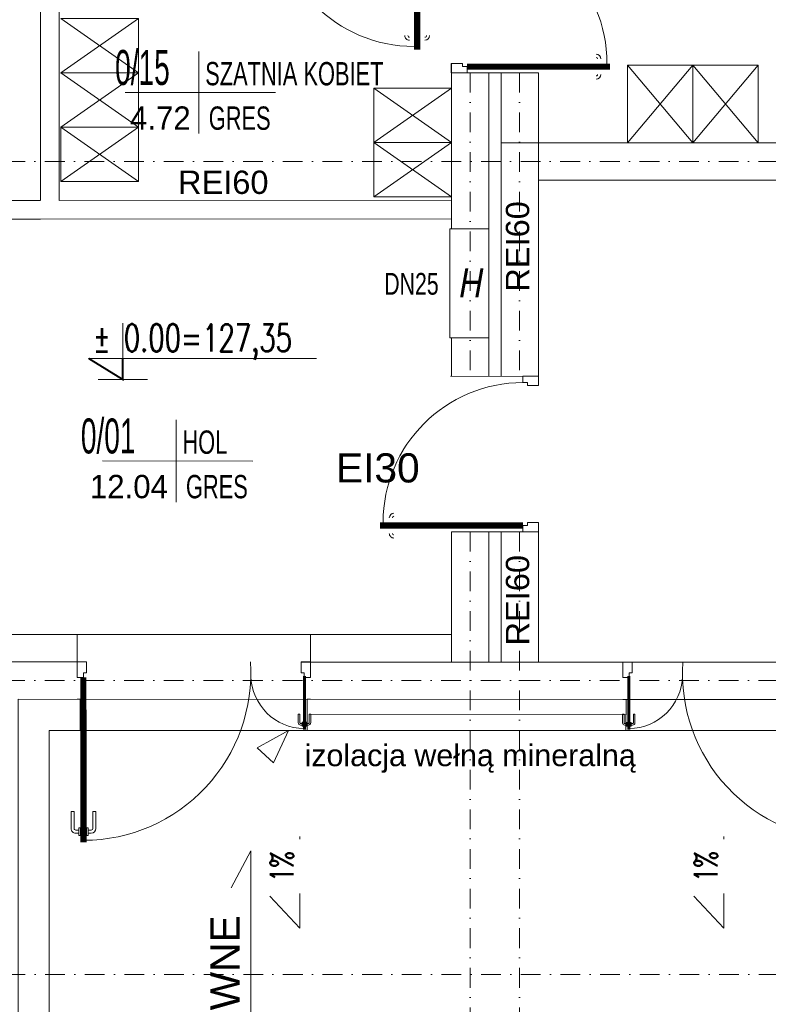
# Model space of a CAD drawing. Header units: centimetres. Extents: x -122 to 72759, y 3298 to 43172.
# Tile 98 of 243: x 36561 to 37043, y 11204 to 11838. Entities that reach past the tile are written whole.
import ezdxf
from ezdxf import colors
from ezdxf.entities.mleader import LeaderData, LeaderLine
from ezdxf.enums import TextEntityAlignment as Align
from ezdxf.math import Vec2, Vec3

# ---------------------------------------------------------------- set-up
doc = ezdxf.new("R2010")
doc.units = ezdxf.units.CM
doc.header["$MEASUREMENT"] = 0
doc.linetypes.add('DASHDOT', pattern=[25.4, 12.7, -6.35, 0, -6.35])
doc.layers.get('0').update_dxf_attribs({"lineweight": 5})
for name, color, linetype, lineweight in [('0-LINIA CIENKA', 7, 'Continuous', 5), ('0-LINIA ŚREDNIA', 7, 'Continuous', 5), ('0-meble', 7, 'Continuous', 5), ('0-OSIE', 7, 'DASHDOT', 5), ('1-METKI', 7, 'Continuous', 5), ('_ nowe meble', 7, 'Continuous', 5), ('_ ściany konstrukcyjne', 7, 'Continuous', 5), ('_nowe opisy', 7, 'Continuous', 5), ('A_drzwi', 252, 'Continuous', 5), ('A_sciany dzialowe', 7, 'Continuous', 5), ('cienka sciany', 7, 'Continuous', 5), ('IS_HVAC_OPIS', 7, 'Continuous', 9), ('meble', 7, 'Continuous', 5), ('METKI MIESZKAŃ', 7, 'Continuous', 5), ('PR-METKI', 7, 'Continuous', 5), ('widok', 7, 'Continuous', 5), ('wymiarowanie', 7, 'Continuous', 5), ('ZZZ_Xref', 7, 'Continuous', 5)]:
    doc.layers.add(name, color=color, linetype=linetype, lineweight=lineweight)
doc.styles.add('MBC_0250', font='txt', dxfattribs={"height": 250})
doc.styles.get("Standard").update_dxf_attribs({"font": 'ARIAL.TTF'})
doc.styles.add('tabelka', font='swz721lc.ttf')

# ---------------------------------------------------------------- blocks, each defined once
blk = doc.blocks.new('G$CA1DC9C89')
for p, q in [((1952.01, 809.15), (1952.01, 826.88)), ((2102.01, 808.72), (2102.01, 826.88))]:
    blk.add_line(p, q)
at = {"layer": '0-LINIA CIENKA', "lineweight": 5}
for points in [[(1991.41, 1188.06), (1991.41, 1223.04), (1941.41, 1223.04), (1991.41, 1188.06), (1941.41, 1188.06), (1991.41, 1223.04)], [(2306.02, 1193), (2348.02, 1193), (2348.02, 1143), (2306.02, 1193), (2306.02, 1143), (2348.02, 1193)], [(2348.02, 1193), (2390.02, 1193), (2390.02, 1143), (2348.02, 1193), (2348.02, 1143), (2390.02, 1193)], [(1991.41, 1153.07), (1991.41, 1188.06), (1941.41, 1188.06), (1991.41, 1153.07), (1941.41, 1153.07), (1991.41, 1188.06)], [(2142.78, 1178.26), (2142.78, 1143.27), (2192.78, 1143.27), (2142.78, 1178.26), (2192.78, 1178.26), (2142.78, 1143.27)], [(1991.41, 1118.08), (1991.41, 1153.07), (1941.41, 1153.07), (1991.41, 1118.08), (1941.41, 1118.08), (1991.41, 1153.07)], [(1941.43, 1153.07), (1941.43, 1118.08), (1991.43, 1118.08), (1941.43, 1153.07), (1991.43, 1153.07), (1941.43, 1118.08)], [(2142.78, 1143.27), (2142.78, 1108.28), (2192.78, 1108.28), (2142.78, 1143.27), (2192.78, 1143.27), (2142.78, 1108.28)]]:
    blk.add_lwpolyline(points, dxfattribs=at)
at = {"layer": '0-LINIA ŚREDNIA', "lineweight": 5}
for points in [[(305.83, 544.32), (305.77, 271.56), (305.77, 271.57), (305.87, 205.54), (1959, 205.46), (1959.01, 269.46), (1933.96, 269.46), (1933.96, 765.16), (2471.1, 765.1), (2471.1, 576.1), (2845.26, 576.1), (2845.26, 765.1), (4125.09, 765.11)], [(325.88, 544.32), (325.88, 225.53), (1938.96, 225.46), (1938.96, 249.46), (1913.96, 249.46), (1913.96, 785.16), (2491.1, 785.1), (2491.1, 596.1), (2825.26, 596.1), (2825.26, 628.14), (2825.26, 628.14), (2825.26, 785.1), (4105.09, 785.11)]]:
    blk.add_lwpolyline(points, dxfattribs=at)
at = {"layer": '0-meble', "lineweight": 5, "const_width": 1.25}
blk.add_lwpolyline([(1959.4, 1004.37), (1981.35, 990.83), (1981.35, 1004.37)], dxfattribs=at)
at = {"layer": '0-OSIE', "lineweight": 5}
for points in [[(-236.21, 1131.01), (4272.26, 1131.01)], [(-236.32, 797.15), (4272.15, 797.15)]]:
    blk.add_lwpolyline(points, dxfattribs=at)
at = {"layer": '_ ściany konstrukcyjne', "lineweight": 5}
blk.add_line((1769.99, 826.87), (2192.8, 826.89), dxfattribs=at)
for points in [[(325.88, 544.32), (325.88, 225.53), (1938.96, 225.46), (1938.96, 249.46), (1913.96, 249.46), (1913.96, 785.16), (2491.1, 785.1), (2491.1, 596.1), (2825.26, 596.1), (2825.26, 628.14), (2825.26, 628.14), (2825.26, 785.1), (4105.09, 785.11)], [(2922.18, 1939.12), (2922.07, 1143.13), (2421.32, 1143.04), (2224.74, 1142.99), (2224.76, 992.82)], [(1928.5, 1094.01), (1879.9, 1094), (1879.9, 1106), (1928.43, 1106.09), (1928.41, 1530.13)], [(2192.79, 1106.06), (1940.44, 1106.02), (1940.42, 1293.02)], [(2945.92, 1209.42), (2945.93, 1119.11), (2248.75, 1119.06), (2248.77, 992.78)], [(2192.78, 1194.02), (2192.79, 992.87)], [(2192.79, 1188.02), (2248.75, 1188.02)], [(2216.74, 1188.02), (2216.77, 992.83)], [(2224.74, 1143.05), (2224.74, 1118.99)], [(2192.79, 1094.06), (1928.44, 1094.01)], [(2248.78, 992.78), (2192.25, 992.87)], [(2248.78, 892.87), (2192.78, 892.87)], [(2192.79, 892.87), (2192.8, 808.83)], [(2216.78, 892.87), (2216.8, 808.84)], [(2224.78, 892.87), (2224.8, 808.84)], [(2248.78, 892.87), (2248.8, 808.84)], [(349.88, 544.32), (349.88, 249.53), (1889.96, 249.46), (1889.96, 809.16), (1952.01, 809.14)], [(349.88, 544.32), (349.88, 249.53), (1889.96, 249.46), (1889.96, 809.16), (1952.01, 809.13)], [(1906.7, 809.15), (1952.01, 809.15)], [(2096.01, 809.14), (2491.1, 809.1)]]:
    blk.add_lwpolyline(points, dxfattribs=at)
at = {"layer": 'A_drzwi', "lineweight": 5, "const_width": 4}
for points in [[(2170.75, 1295.02), (2170.75, 1203.02)], [(2202.79, 1192.02), (2294.79, 1192.02)], [(2238.78, 896.87), (2146.78, 896.87)]]:
    blk.add_lwpolyline(points, dxfattribs=at)
at = {"layer": 'A_drzwi', "lineweight": 5}
for points in [[(2199.79, 1194.02), (2199.79, 1192.02), (2202.79, 1192.02), (2202.79, 1188.02), (2202.79, 1188.02), (2202.79, 1188.02), (2192.79, 1188.02), (2192.79, 1188.02), (2192.61, 1188.02), (2192.61, 1194.02)], [(2241.78, 986.87), (2241.78, 988.87), (2238.78, 988.87), (2238.78, 992.87), (2238.78, 992.87), (2238.78, 992.87), (2248.78, 992.87), (2248.78, 992.87), (2248.78, 992.87), (2248.78, 986.87)], [(2241.78, 898.87), (2241.78, 896.87), (2238.78, 896.87), (2238.78, 892.87), (2238.78, 892.87), (2238.78, 892.87), (2248.78, 892.87), (2248.78, 892.87), (2248.78, 892.87), (2248.78, 898.87)]]:
    blk.add_lwpolyline(points, close=True, dxfattribs=at)
at = {"layer": 'A_drzwi', "lineweight": 5, "ltscale": 0.2}
for centre, start, end in [((2168.75, 1295.02), 180, 270), ((2202.79, 1194.02), 0, 90)]:
    blk.add_arc(centre, 90, start, end, dxfattribs=at)
at = {"layer": 'A_drzwi', "lineweight": 5}
for centre, radius, start, end in [((2165.75, 1212.02), 3, 179.98988, 269.98989), ((2165.75, 1212.02), 1, 179.98988, 269.98988), ((2175.75, 1212.02), 3, 269.98989, 359.98989), ((2175.75, 1212.02), 1, 269.98988, 359.98989), ((2285.78, 1197.02), 3, 0.01012, 90.01011), ((2285.78, 1197.02), 1, 0.01012, 90.01012), ((2285.79, 1187.02), 3, 270.01011, 0.01011), ((2285.79, 1187.02), 1, 270.01012, 0.01012), ((2155.79, 901.87), 3, 89.98989, 179.98989), ((2155.79, 901.87), 1, 89.98989, 179.98988), ((2155.78, 891.87), 3, 179.98989, 269.98989), ((2155.78, 891.87), 1, 179.98988, 269.98988)]:
    blk.add_arc(centre, radius, start, end, dxfattribs=at)
at = {"layer": 'A_sciany dzialowe', "lineweight": 5}
for p, q in [((2193.79, 1188.02), (2201.79, 1188.02)), ((2247.78, 992.87), (2239.78, 992.87)), ((2247.78, 892.87), (2239.78, 892.87)), ((1952.01, 808.2), (1952, 800.2))]:
    blk.add_line(p, q, dxfattribs=at)
at = {"layer": 'cienka sciany', "lineweight": 5, "ltscale": 20}
blk.add_lwpolyline([(2305.03, 775.12), (2102.21, 775.59)], dxfattribs=at)
at = {"layer": 'meble', "lineweight": 5}
for points in [[(2224.7, 1119.02), (2224.69, 1188.02)], [(2248.75, 1119), (2248.75, 1188.02)], [(1770.15, 1105.98), (1928.49, 1106.01)], [(1770.15, 1093.98), (1928.5, 1094.01)]]:
    blk.add_lwpolyline(points, dxfattribs=at)
at = {"layer": 'METKI MIESZKAŃ', "lineweight": 5}
for p, q in [((2030.34, 1201.78), (2030.31, 1149)), ((2015.68, 964.79), (2015.65, 912.01))]:
    blk.add_line(p, q, dxfattribs=at)
for points in [[(1982.97, 1175.41), (2079.59, 1175.36)], [(1968.31, 938.42), (2064.93, 938.37)]]:
    blk.add_lwpolyline(points, dxfattribs=at)
at = {"layer": 'PR-METKI', "lineweight": 5, "ltscale": 15}
for points in [[(1981.35, 990.83), (1981.35, 1027.04)], [(1981.35, 990.83), (1959.4, 1004.37), (2105.86, 1004.37), (1981.35, 1004.37), (1981.35, 990.83)], [(1965.42, 990.83), (1997.28, 990.83)], [(1952, 785.2), (1954, 785.2), (1953.99, 765.2)], [(2102, 785.15), (2100, 785.15), (2099.99, 765.15)], [(2303.04, 785.12), (2305.04, 785.12), (2305.03, 765.12)]]:
    blk.add_lwpolyline(points, dxfattribs=at)
at = {"layer": 'widok', "lineweight": 5}
for p, q in [((2102.01, 808.15), (2102, 800.15)), ((2303.05, 808.12), (2303.04, 800.12)), ((2094.21, 770.1), (2094.21, 775.6)), ((2095.21, 775.6), (2094.21, 775.6)), ((2095.21, 775.6), (2095.21, 770.1)), ((2101.21, 770.1), (2101.21, 775.6)), ((2101.21, 775.6), (2102.21, 775.59)), ((2102.21, 770.09), (2102.21, 775.59)), ((2302.82, 770.07), (2302.82, 775.57)), ((2303.82, 775.57), (2302.82, 775.57)), ((2303.82, 770.07), (2303.82, 775.57)), ((2309.82, 775.57), (2309.82, 770.07)), ((2309.82, 775.57), (2310.82, 775.57)), ((2310.82, 770.07), (2310.82, 775.57)), ((2096.71, 769.6), (2095.71, 769.6)), ((2096.71, 768.6), (2095.71, 768.6)), ((2096.71, 770.35), (2096.71, 767.85)), ((2096.71, 770.35), (2097.21, 770.35)), ((2096.71, 767.85), (2097.21, 767.85)), ((2097.21, 767.85), (2097.21, 770.35)), ((2099.71, 770.35), (2099.21, 770.35)), ((2099.21, 770.35), (2099.21, 767.85)), ((2099.71, 767.85), (2099.21, 767.85)), ((2099.71, 770.35), (2099.71, 767.85)), ((2099.71, 769.6), (2100.71, 769.6)), ((2099.71, 768.6), (2100.71, 768.6)), ((2305.32, 769.57), (2304.32, 769.57)), ((2305.32, 768.57), (2304.32, 768.57)), ((2305.32, 770.32), (2305.32, 767.82)), ((2305.32, 770.32), (2305.82, 770.32)), ((2305.32, 767.82), (2305.82, 767.82)), ((2305.82, 770.32), (2305.82, 767.82)), ((2308.32, 770.32), (2307.82, 770.32)), ((2307.82, 767.82), (2307.82, 770.32)), ((2308.32, 767.82), (2307.82, 767.82)), ((2308.32, 770.32), (2308.32, 767.82)), ((2308.32, 769.57), (2309.32, 769.57)), ((2308.32, 768.57), (2309.32, 768.57)), ((1948.11, 702.07), (1948.11, 713.07)), ((1950.11, 713.07), (1948.11, 713.07)), ((1950.11, 702.07), (1950.11, 713.07)), ((1962.11, 713.07), (1962.11, 702.07)), ((1962.11, 713.07), (1964.11, 713.07)), ((1964.11, 702.07), (1964.11, 713.07)), ((1953.11, 701.07), (1951.11, 701.07)), ((1953.11, 699.07), (1951.11, 699.07)), ((1953.11, 702.57), (1953.11, 697.57)), ((1953.11, 702.57), (1954.11, 702.57)), ((1953.11, 697.57), (1954.11, 697.57)), ((1954.11, 702.57), (1954.11, 697.57)), ((1959.11, 702.57), (1958.11, 702.57)), ((1958.11, 697.57), (1958.11, 702.57)), ((1959.11, 697.57), (1958.11, 697.57)), ((1959.11, 702.57), (1959.11, 697.57)), ((1959.11, 701.07), (1961.11, 701.07)), ((1959.11, 699.07), (1961.11, 699.07))]:
    blk.add_line(p, q, dxfattribs=at)
for points in [[(1958, 802.2), (1956, 802.2), (1956, 799.2), (1952, 799.2), (1952, 799.2), (1952, 799.2), (1952.01, 809.2), (1952.01, 809.2), (1952.01, 809.2), (1958.01, 809.2)], [(2096, 802.15), (2098, 802.15), (2098, 799.15), (2102, 799.15), (2102, 799.15), (2102, 799.15), (2102.01, 809.15), (2102.01, 809.15), (2102.01, 809.15), (2096.01, 809.15)], [(2309.04, 802.12), (2307.04, 802.12), (2307.04, 799.12), (2303.04, 799.12), (2303.04, 799.12), (2303.04, 799.12), (2303.05, 809.12), (2303.05, 809.12), (2303.05, 809.12), (2309.05, 809.12)]]:
    blk.add_lwpolyline(points, close=True, dxfattribs=at)
for points, const_width in [([(1956, 799.2), (1956.1, 693.07)], 4), ([(2098.22, 800.1), (2098.21, 765.6)], 2), ([(2306.83, 800.07), (2306.82, 765.57)], 2)]:
    blk.add_lwpolyline(points, dxfattribs=dict(at, const_width=const_width))
at = {"layer": 'widok', "lineweight": 5, "ltscale": 0.2}
for centre, radius, start, end in [((1956, 802.2), 107.74, 270.19779, 3.70412), ((2098.43, 801.04), 34.73, 181.54114, 269.21047), ((2306.61, 801.02), 34.73, 270.74704, 358.41637)]:
    blk.add_arc(centre, radius, start, end, dxfattribs=at)
at = {"layer": 'widok', "lineweight": 5}
for centre, radius, start, end in [((2095.71, 770.1), 1.5, 179.96864, 269.96865), ((2095.71, 770.1), 0.5, 179.96865, 269.96864), ((2100.71, 770.1), 0.5, 269.96864, 359.96864), ((2100.71, 770.1), 1.5, 269.96864, 359.96864), ((2304.32, 770.07), 1.5, 179.98888, 269.98887), ((2304.32, 770.07), 0.5, 179.98887, 269.98888), ((2309.32, 770.07), 1.5, 269.98887, 359.98886), ((2309.32, 770.07), 0.5, 269.98887, 359.98888), ((1951.11, 702.07), 3, 179.98887, 269.98887), ((1951.11, 702.07), 1, 179.98887, 269.98888), ((1961.11, 702.07), 3, 269.98887, 359.98887), ((1961.11, 702.07), 1, 269.98887, 359.98887)]:
    blk.add_arc(centre, radius, start, end, dxfattribs=at)
at = {"layer": 'wymiarowanie', "lineweight": 5}
for points in [[(2095.25, 697.03), (2095.25, 637.98), (2075.92, 658.61)], [(2367.97, 697.03), (2367.97, 637.98), (2348.64, 658.61)]]:
    blk.add_lwpolyline(points, dxfattribs=at)
at = {"layer": 'METKI MIESZKAŃ', "lineweight": 5, "ltscale": 0.5, "style": 'tabelka'}
for s, height, width, p in [('0/15', 22.5, 0.6, (1976.43, 1180.26)), ('SZATNIA KOBIET', 15, 0.7, (2034.37, 1180.04)), ('GRES', 15, 0.7, (2036.65, 1151.43)), ('0/01', 22.5, 0.6, (1954.4, 943.27)), ('HOL', 15, 0.7, (2019.71, 943.05)), ('GRES', 15, 0.7, (2021.99, 914.44))]:
    blk.add_text(s, height=height, rotation=359.97073, dxfattribs=dict(at, width=width)).set_placement(p)
for s, p in [('4.72', (2025.06, 1151.45)), ('12.04', (2010.4, 914.46))]:
    blk.add_text(s, height=15, rotation=359.97073, dxfattribs=at).set_placement(p, align=Align.RIGHT)
at = {"layer": 'PR-METKI', "lineweight": 5, "ltscale": 15, "insert": (1962.1, 1026.34), "char_height": 17.5, "width": 275.4581, "attachment_point": 1, "rotation": 0}
blk.add_mtext('{\\W0.7;\\Fromans|c238;%%P 0.00=127,35}', dxfattribs=at)
at = {"layer": '_ nowe meble', "lineweight": 5, "attachment_point": 5, "bg_fill": 3, "box_fill_scale": 1.1, "bg_fill_color": 256, "bg_fill_true_color": 13158600, "bg_fill_transparency": 0}
for s, insert, char_height, rotation in [('\\A1;REI60', (2045.99, 1117.56), 15, 359.99908), ('\\A1;REI60', (2235.37, 1076.4), 15, 89.99908), ('\\A1;{\\W0.7;DN25}', (2167.05, 1052.28), 14, 359.99908), ('\\A1;EI30', (2145.4, 933.86), 18.75, 359.99908), ('\\A1;REI60', (2235.37, 848.86), 15, 89.99908), ('\\A1;WEJŚCIE GŁÓWNE', (2047.24, 526.17), 18.75, 89.99908)]:
    blk.add_mtext(s, dxfattribs=dict(at, insert=insert, char_height=char_height, rotation=rotation))
at = {"layer": 'wymiarowanie', "lineweight": 5, "attachment_point": 5, "bg_fill": 2}
for s, insert, char_height, rotation in [('\\A1;izolacja wełną mineralną', (2204.79, 747.03), 14, 0.0097), ('\\A1;{\\W0.7;\\Fromans.shx|c226;1%}', (2083.74, 677.69), 15, 89.9903), ('\\A1;{\\W0.7;\\Fromans.shx|c226;1%}', (2356.46, 677.69), 15, 89.9903)]:
    blk.add_mtext(s, dxfattribs=dict(at, insert=insert, char_height=char_height, rotation=rotation))
at = {"layer": '0-OSIE', "lineweight": 5}
for points in [[(2236.61, 1188.02), (2236.61, 992.8)], [(2204.79, 892.87), (2204.79, -10.39)], [(2236.61, 892.87), (2236.61, -10.41)], [(-236.1, 608.09), (4272.37, 608.09)]]:
    blk.add_lwpolyline(points, dxfattribs=at)
at = {"layer": '1-METKI', "lineweight": 5}
blk.add_lwpolyline([(2067.87, 753.97), (2078.26, 744.36), (2087.86, 765.14), (2067.87, 753.97)], dxfattribs=at)
at = {"layer": '_ nowe meble', "lineweight": 5, "ltscale": 0.5}
blk.add_lwpolyline([(4749.63, 256.64), (2471.1, 256.64), (2471.1, 763.1), (2451.03, 765.07), (2451.04, 784.96), (2305.04, 785.12), (2305.03, 765.12), (2099.99, 765.2), (2099.98, 784.98), (1954, 785.2), (1953.99, 765.16), (1933.96, 765.16), (1933.96, 269.46), (1959.01, 269.46), (1959, 205.42), (1139.5, 205.5), (1136.5, 205.5), (1136.5, 225.49), (1041.43, 225.5), (1041.43, 205.5), (305.87, 205.54), (305.87, 544.32)], dxfattribs=at)
at = {"layer": '_ nowe meble', "lineweight": 5}
blk.add_lwpolyline([(2063.68, 410.83), (2063.68, 687.65), (2051.09, 663.94)], dxfattribs=at)
at = {"layer": 'A_drzwi', "lineweight": 5, "ltscale": 0.2}
blk.add_arc((2238.78, 898.87), 90, 90, 180, dxfattribs=at)
at = {"layer": 'widok', "lineweight": 5, "ltscale": 0.2}
blk.add_arc((2449.04, 802.07), 107.74, 176.2534, 269.75973, dxfattribs=at)
at = {"lineweight": 5}
blk.add_wipeout([(2191.77, 1017.73), (2191.76, 1087.73), (2216.76, 1087.73), (2216.76, 1017.73)], dxfattribs=at).dxf.layer = 'wymiarowanie'
at = {"layer": '0-OSIE', "lineweight": 5}
blk.add_lwpolyline([(2204.79, 1188.02), (2204.79, 992.85)], dxfattribs=at)
at = {"layer": 'meble', "lineweight": 5}
blk.add_lwpolyline([(2191.76, 1087.73), (2216.76, 1087.73), (2216.76, 1017.73), (2191.76, 1017.73)], close=True, dxfattribs=at)
at = {"layer": '_nowe opisy', "lineweight": 5, "insert": (2196.64, 1062.35), "char_height": 18.75, "width": 316.6616, "attachment_point": 1, "rotation": 360}
blk.add_mtext('{\\Q10;\\W0.8;\\T0.9;H}', dxfattribs=at)

msp = doc.modelspace()

# ---------------------------------------------------------------- block references
at = {"layer": 'ZZZ_Xref'}
msp.add_blockref('G$CA1DC9C89', (34646.15529, 10615.38849), dxfattribs=at)

# ---------------------------------------------------------------- next in the draw order: leaders
at = {"layer": 'IS_HVAC_OPIS'}
ml = msp.add_multileader_mtext('Standard', dxfattribs=at)
ml.set_content('%%C15.38,/%%C9.52   \\PL=6,0m', color=256, style='MBC_0250')
ml.set_leader_properties(color=256, linetype='Continuous', lineweight=0)
ml.build(insert=Vec2(0, 0))
ml.multileader.update_dxf_attribs({"dogleg_length": 21.66695, "arrow_head_size": 12.5, "scale": 100})
ctx = ml.context
ctx.base_point, ctx.scale, ctx.char_height, ctx.arrow_head_size, ctx.landing_gap_size, ctx.plane_origin = Vec3(36317.44263, 11723.53481), 100, 20, 12.5, 7.5, Vec3(35593.94904, 11318.35349)
notes = []
notes.append((ctx, [(0, (1, 1, 0), (36307.77568, 11723.53481), (1, 0), 9.66695, [(0, [(36225.93554, 11744.7637)], 0, [])])]))
ctx.mtext.insert, ctx.mtext.width, ctx.mtext.line_spacing_factor, ctx.mtext.flow_direction = Vec3(36324.94263, 11735.88133), 338.2148227, 1.00005, 5
ml = msp.add_multileader_mtext('Standard', dxfattribs=at)
ml.set_content('%%C19.05/,%%C9.52 \\PL=2,5m', color=256, style='MBC_0250')
ml.set_leader_properties(color=256, linetype='Continuous', lineweight=0)
ml.build(insert=Vec2(0, 0))
ml.multileader.update_dxf_attribs({"dogleg_length": 21.66695, "arrow_head_size": 12.5, "scale": 100})
ctx = ml.context
ctx.base_point, ctx.scale, ctx.char_height, ctx.arrow_head_size, ctx.landing_gap_size, ctx.plane_origin = Vec3(36274.57751, 11492.15685), 100, 20, 12.5, 7.5, Vec3(35604.76039, 10807.63168)
notes.append((ctx, [(0, (1, 1, 0), (36264.91056, 11492.15685), (1, 0), 9.66695, [(0, [(36222.92514, 11393.66527)], 0, [])])]))
ctx.mtext.insert, ctx.mtext.width, ctx.mtext.line_spacing_factor, ctx.mtext.flow_direction = Vec3(36282.07751, 11504.50337), 360.4336263, 1.00005, 5
for ctx, leaders in notes:
    for number, flags, end, landing, length, lines in leaders:
        leader = LeaderData()
        leader.index, (leader.has_last_leader_line, leader.has_dogleg_vector, leader.attachment_direction) = number, flags
        leader.last_leader_point, leader.dogleg_vector, leader.dogleg_length = Vec3(end), Vec3(landing), length
        for number, points, colour, breaks in lines:
            line = LeaderLine()
            line.index, line.vertices, line.color, line.breaks = number, Vec3.list(points), colors.encode_raw_color(colour), breaks
            leader.lines.append(line)
        ctx.leaders.append(leader)

doc.saveas('drawing.dxf')
